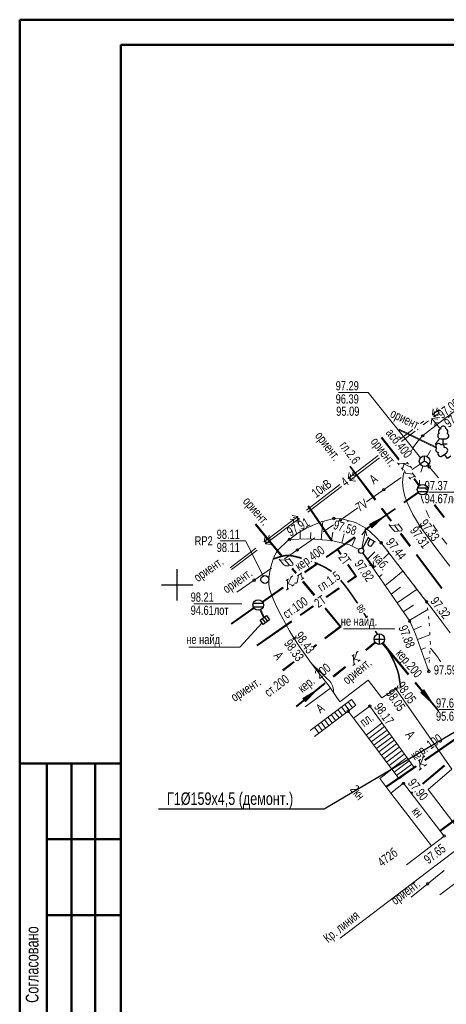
# Model space of a CAD drawing. Extents: x 471 to 2200, y -626 to -216.
# Tile 2 of 11: x 471 to 552, y -434 to -248. Entities that reach past the tile are written whole.
import ezdxf

# ---------------------------------------------------------------- set-up
doc = ezdxf.new("R2010")
doc.units = 0
doc.header["$MEASUREMENT"] = 0
doc.linetypes.add('CONTI', pattern=[0])
doc.linetypes.add('STROT', pattern=[1.7, 0.5, -1.2])
for name, color, linetype in [('G', 5, 'Continuous'), ('GOR_BDEFAULT', 12, 'CONTI'), ('GORIZDEFAULT', 32, 'CONTI'), ('NAD_MDEFAULT', 7, 'CONTI'), ('OTKOSDEFAULT', 7, 'CONTI'), ('PI_OTDEFAULT', 172, 'CONTI'), ('PI_STDEFAULT', 6, 'CONTI'), ('SETKR', 7, 'CONTI'), ('SIT_LDEFAULT', 7, 'CONTI'), ('USLZNDEFAULT', 7, 'CONTI')]:
    doc.layers.add(name, color=color, linetype=linetype)
doc.styles.add('SHRFT', font='TXT', dxfattribs={"width": 0.75})

# ---------------------------------------------------------------- blocks, each defined once
blk = doc.blocks.new('BL_333')
at = {"color": 0}
for p, q in [((0, -3), (0, 3)), ((-3, 0), (3, 0))]:
    blk.add_line(p, q, dxfattribs=at)
blk = doc.blocks.new('BL_118')
at = {"color": 0}
blk.add_circle((0, 0), 0.2, dxfattribs=at)
blk = doc.blocks.new('BL_50')
at = {"color": 0}
for p, q in [((-1, 0), (1, 0)), ((0, 1), (0, -1))]:
    blk.add_line(p, q, dxfattribs=at)
blk.add_circle((0, 0), 1, dxfattribs=at)
blk = doc.blocks.new('BL_4175')
at = {"color": 0}
for p, q in [((-0.75, -0.5), (-0.75, 0.5)), ((-0.75, 0.5), (0.75, 0.5)), ((-0.25, -0.5), (-0.25, 0.5)), ((0.25, -0.5), (0.25, 0.5)), ((0.75, 0.5), (0.75, -0.5)), ((0.75, -0.5), (-0.75, -0.5))]:
    blk.add_line(p, q, dxfattribs=at)
blk = doc.blocks.new('BL_51')
at = {"color": 0}
for p, q in [((-0.94, 0.33), (0.94, 0.33)), ((-0.94, -0.33), (0.94, -0.33))]:
    blk.add_line(p, q, dxfattribs=at)
blk.add_circle((0, 0), 1, dxfattribs=at)
blk = doc.blocks.new('BL_4')
at = {"color": 0}
for radius in [0.75, 0]:
    blk.add_circle((0, 0), radius, dxfattribs=at)
blk = doc.blocks.new('BL_33')
at = {"color": 0}
for p, q in [((0, 0.5), (0, 3)), ((0, 2.8), (1.5, 2.8)), ((0.4, 2.8), (0.4, 2)), ((1.3, 2.8), (1.3, 2))]:
    blk.add_line(p, q, dxfattribs=at)
for radius in [0.5, 0]:
    blk.add_circle((0, 0), radius, dxfattribs=at)
blk.add_arc((0.85, 2), 0.45, 180, 0, dxfattribs=at)
blk = doc.blocks.new('BL_57')
at = {"color": 0}
for p, q in [((0, 0), (-0.75, -0.5)), ((0, 0), (0, 1)), ((0.75, -0.5), (0, 0))]:
    blk.add_line(p, q, dxfattribs=at)
blk.add_circle((0, 0), 1, dxfattribs=at)
blk = doc.blocks.new('BL_104')
at = {"color": 0}
for p, q in [((-0.45, 1), (0.45, 1)), ((0, 0), (0, 1)), ((0.75, 0), (0, 0))]:
    blk.add_line(p, q, dxfattribs=at)
for centre, radius, start, end in [((-0.5, 1.55), 0.55, 115, 270), ((-0.47, 2.4), 0.44, 100, 235), ((0, 2.9), 0.52, 358, 185), ((0.5, 1.55), 0.55, 270, 65), ((0.47, 2.4), 0.44, 305, 80)]:
    blk.add_arc(centre, radius, start, end, dxfattribs=at)

msp = doc.modelspace()

# ---------------------------------------------------------------- linework, layer by layer
at = {"lineweight": 50}
for p, q in [((470.85, -247.57), (874.18, -247.57)), ((470.85, -532.78), (470.85, -247.57)), ((490.06, -252.37), (869.38, -252.37)), ((490.06, -527.98), (490.06, -252.37)), ((470.98, -388.77), (490.14, -388.77)), ((475.99, -388.77), (475.99, -451.19)), ((480.7, -388.77), (480.7, -441.93)), ((485.19, -528.03), (485.19, -388.77)), ((475.99, -403.17), (490.14, -403.17)), ((475.99, -417.58), (490.14, -417.58))]:
    msp.add_line(p, q, dxfattribs=at)
at = {"color": 34, "lineweight": 0}
for p, q in [((537.19, -343.37), (539.86, -341.95)), ((539.86, -341.95), (537.65, -344.03)), ((537.65, -344.03), (537.19, -343.37)), ((537.33, -343.41), (539.24, -342.4)), ((537.67, -343.88), (537.33, -343.41)), ((539.24, -342.4), (537.67, -343.88)), ((524.58, -376.41), (527.17, -374.83)), ((524.73, -376.43), (526.57, -375.31)), ((527.17, -374.83), (525.09, -377.03)), ((526.57, -375.31), (525.09, -376.88)), ((546.91, -375.31), (547.53, -374.8)), ((549.13, -377.37), (546.91, -375.31)), ((547.06, -375.32), (547.51, -374.95)), ((548.65, -376.78), (547.06, -375.32)), ((547.51, -374.95), (548.65, -376.78)), ((547.53, -374.8), (549.13, -377.37)), ((525.09, -377.03), (524.58, -376.41)), ((525.09, -376.88), (524.73, -376.43))]:
    msp.add_line(p, q, dxfattribs=at)
at = {"layer": 'G', "linetype": 'Continuous'}
for p, q in [((528.59, -397.36), (583.9, -364.68)), ((497.16, -397.36), (528.59, -397.36))]:
    msp.add_line(p, q, dxfattribs=at)
at = {"layer": 'GOR_BDEFAULT', "color": 32, "lineweight": 0}
for points in [[(524.34, -349.82, 0.3, 0.3, 0), (524.02, -349.72, 0.3, 0.3, 0), (523.7, -349.64, 0.3, 0.3, 0), (523.38, -349.56, 0.3, 0.3, 0), (523.06, -349.48, 0.3, 0.3, 0), (522.65, -349.38, 0.3, 0.3, 0), (522.26, -349.33, 0.3, 0.3, 0), (521.87, -349.3, 0.3, 0.3, 0), (521.47, -349.29, 0.3, 0.3, 0), (521.11, -349.33, 0.3, 0.3, 0), (520.66, -349.41, 0.3, 0.3, 0), (520, -349.61, 0.3, 0.3, 0), (518.92, -349.97, 0, 0, 0)], [(536.67, -361.08, 0.3, 0.3, 0), (536.12, -360.22, 0, 0, 0)], [(538.69, -364.23, 0.3, 0.3, 0), (538.3, -363.62, 0.3, 0.3, 0)]]:
    msp.add_lwpolyline(points, format="xyseb", dxfattribs=at)
at = {"layer": 'GOR_BDEFAULT', "color": 32, "lineweight": 0, "const_width": 0.3}
for points in [[(530, -352.32), (529.96, -352.28), (528.91, -351.61), (528.05, -351.18), (526.98, -350.7), (526.77, -350.62)], [(534.94, -358.37), (533.76, -356.64), (533.06, -355.66), (532.4, -354.8), (531.72, -353.98)], [(543.11, -374.27), (543.08, -374.14), (542.76, -371.98), (542.64, -371.56), (542.5, -371.08), (542.32, -370.6), (542.12, -370.08), (541.9, -369.54), (541.64, -368.98), (541.34, -368.42), (541.04, -367.86), (540.68, -367.28), (540.28, -366.64), (539.82, -365.96), (539.73, -365.83)]]:
    msp.add_lwpolyline(points, dxfattribs=at)
at = {"layer": 'GORIZDEFAULT', "color": 32, "lineweight": 0}
for points in [[(550.69, -369.49), (550.66, -369.44), (550.42, -369.02), (550.14, -368.62), (549.86, -368.24), (549.58, -367.88), (549.34, -367.58), (548.79, -366.87)], [(530.38, -375.16), (530.36, -374.79), (530.23, -374.16), (529.88, -373.42), (529.52, -373.04), (529.12, -372.64), (528.72, -372.24), (528.32, -371.86), (527.94, -371.52), (526.29, -369.87)]]:
    msp.add_lwpolyline(points, dxfattribs=at)
at = {"layer": 'NAD_MDEFAULT', "color": 7, "lineweight": 0}
for p, q in [((531.34, -318.32), (536.99, -318.32)), ((536.94, -318.34), (546.87, -330.74)), ((548.45, -337.25), (556.68, -337.25)), ((508.89, -346.51), (513.67, -346.51)), ((513.67, -346.51), (517.02, -353.17)), ((503.89, -358.44), (512.96, -358.44)), ((512.59, -366.67), (516.83, -362.1)), ((532.27, -363.2), (542, -363.2)), ((502.9, -366.67), (512.59, -366.67)), ((550.44, -378.54), (559.99, -378.54))]:
    msp.add_line(p, q, dxfattribs=at)
at = {"layer": 'OTKOSDEFAULT', "color": 7, "linetype": 'STROT', "lineweight": 0}
for p, q in [((528.04, -342.88), (525.32, -344.06)), ((530.44, -342.26), (528.04, -342.88)), ((534.56, -343.04), (531.92, -342.3)), ((523.42, -345.16), (522.02, -346.24)), ((523.16, -345.3), (522.02, -346.24)), ((523.42, -345.16), (523.16, -345.3)), ((525.32, -344.06), (523.42, -345.16)), ((548.04, -358.06), (539.44, -346.88)), ((548.48, -361.38), (548.04, -358.06)), ((548.74, -366.04), (548.48, -361.38)), ((548.44, -371.3), (548.74, -366.04))]:
    msp.add_line(p, q, dxfattribs=at)
at = {"layer": 'OTKOSDEFAULT', "color": 7, "lineweight": 0}
for p, q in [((528.02, -346.3), (528.36, -342.8)), ((533.06, -342.88), (533.12, -342.64)), ((522.02, -346.24), (523.42, -345.16)), ((524.02, -346.18), (524.02, -344.82)), ((526.02, -346.14), (526.06, -344.94)), ((530, -346.44), (530.24, -344.85)), ((531.94, -346.92), (532.42, -345.18)), ((522.02, -346.24), (525.62, -346.12)), ((525.62, -346.12), (529.98, -346.44)), ((529.98, -346.44), (533.42, -347.28)), ((533.42, -347.28), (535.17, -348.17)), ((533.84, -347.5), (534.54, -345.94)), ((535.9, -348.81), (544.82, -361.78)), ((535.97, -348.04), (536.08, -347.92)), ((536.76, -350.06), (538.18, -348.58)), ((539.83, -349.84), (540.92, -348.8)), ((537.9, -351.72), (538.41, -351.22)), ((539.04, -353.36), (539.58, -352.88)), ((541.12, -354.22), (543.56, -352.22)), ((540.16, -355), (541.12, -354.22)), ((541.3, -356.66), (543.08, -355.32)), ((542.44, -358.3), (546.22, -355.7)), ((543.56, -359.96), (545.56, -358.7)), ((544.7, -361.6), (548.24, -359.56)), ((544.82, -361.78), (545.94, -364.22)), ((545.56, -363.4), (547.04, -362.72)), ((545.94, -364.22), (548.44, -371.3)), ((546.3, -365.26), (548.64, -364.32)), ((546.98, -367.14), (547.84, -366.82)), ((547.64, -369.02), (548.6, -368.66)), ((548.3, -370.92), (548.38, -370.9))]:
    msp.add_line(p, q, dxfattribs=at)
at = {"layer": 'PI_STDEFAULT', "color": 7, "lineweight": 0}
for centre in [(530.44, -342.26), (522.02, -346.24), (539.44, -346.88), (548.04, -358.06), (544.82, -361.78), (548.44, -371.3), (533.16, -378.82), (537.26, -377.86), (543.64, -392.54), (551.36, -402.54)]:
    msp.add_circle(centre, 0.25, dxfattribs=at)
for p in [(530.44, -342.26), (522.02, -346.24), (539.44, -346.88), (548.04, -358.06), (544.82, -361.78), (548.44, -371.3), (533.16, -378.82), (537.26, -377.86), (543.64, -392.54), (551.36, -402.54)]:
    msp.add_point(p, dxfattribs=at)
at = {"layer": 'SIT_LDEFAULT', "color": 7, "lineweight": 0}
for p, q in [((556.56, -319.4), (550.32, -324.18)), ((549.12, -322.58), (549.28, -321.46)), ((550.02, -321.26), (549.92, -321.96)), ((549.03, -323.27), (548.89, -324.39)), ((549.03, -323.27), (548.89, -324.39)), ((549.03, -323.27), (550.64, -325.3)), ((550.15, -323.41), (549.03, -323.27)), ((550.15, -323.41), (549.03, -323.27)), ((550.43, -321.58), (549.12, -322.58)), ((550.24, -322.72), (549.12, -322.58)), ((549.42, -322.98), (549.58, -321.86)), ((550.39, -322.24), (549.42, -322.98)), ((550.54, -323.14), (549.42, -322.98)), ((549.92, -321.96), (550.62, -322.06)), ((547.52, -323.78), (546.89, -324.26)), ((550.32, -324.18), (547.28, -326.58)), ((548.4, -323.74), (547.39, -324.5)), ((549.57, -324.75), (549.65, -324.05)), ((549.65, -324.05), (550.35, -324.13)), ((542.72, -325.42), (549.89, -328.89)), ((542.8, -325.28), (549.78, -328.65)), ((545.43, -325.36), (542.92, -327.26)), ((545.83, -325.68), (543.27, -327.62)), ((547.28, -326.58), (546.34, -327.58)), ((549.72, -328.06), (550.5, -327.11)), ((545.5, -328.78), (545.16, -329.43)), ((546.34, -327.58), (545.5, -328.78)), ((549.64, -328.16), (549.72, -328.06)), ((538.85, -330.33), (533.18, -334.64)), ((539.08, -330.77), (533.46, -335.02)), ((548.12, -330.51), (548.78, -329.38)), ((542.51, -331.68), (542.81, -332.08)), ((544.45, -331.74), (542.65, -331.88)), ((543.59, -333.06), (543.27, -332.66)), ((543.75, -331.9), (543.43, -332.86)), ((545.07, -332.52), (543.51, -331.84)), ((544.31, -331.54), (544.61, -331.94)), ((544.91, -332.32), (545.23, -332.72)), ((545.32, -332.99), (546.81, -331.95)), ((546.98, -333.28), (547.3, -332.32)), ((548.28, -332.15), (550.29, -334.56)), ((533.18, -334.64), (533.34, -333.52)), ((533.46, -335.02), (533.62, -333.9)), ((534.08, -333.32), (533.98, -334.02)), ((533.98, -334.02), (534.68, -334.12)), ((536.62, -339.08), (543.18, -334.5)), ((543.58, -334.2), (543.48, -335.44)), ((543.72, -333.52), (543.58, -334.2)), ((543.85, -333.16), (543.89, -333.46)), ((543.89, -333.46), (544.05, -333.64)), ((544.05, -333.64), (545.45, -333.82)), ((544.65, -334.44), (544.97, -334.82)), ((545.75, -334.22), (544.81, -334.64)), ((545.29, -333.62), (545.91, -334.4)), ((546.94, -333.48), (546.98, -333.28)), ((531.58, -335.84), (525.22, -340.66)), ((531.86, -336.22), (525.48, -341.04)), ((534.3, -334.78), (533.18, -334.64)), ((534.58, -335.18), (533.46, -335.02)), ((543.48, -335.44), (543.56, -336.64)), ((546.68, -335.92), (546.7, -334.96)), ((546.68, -335.96), (546.68, -335.92)), ((543.56, -336.64), (543.84, -337.86)), ((543.84, -337.86), (544.26, -339.1)), ((547.2, -338.72), (547, -337.92)), ((530, -346.56), (525.5, -339.94)), ((530.12, -346.46), (525.64, -339.84)), ((544.26, -339.1), (544.82, -340.32)), ((547.42, -339.36), (547.2, -338.72)), ((523.62, -341.88), (517.24, -346.72)), ((523.62, -341.88), (522.5, -341.72)), ((523.46, -343), (523.62, -341.88)), ((531.38, -342.74), (535, -340.22)), ((544.82, -340.32), (545.44, -341.5)), ((545.44, -341.5), (546.14, -342.66)), ((548.28, -341.52), (547.96, -340.76)), ((548.58, -342.12), (548.28, -341.52)), ((523.86, -342.24), (517.48, -347.06)), ((522.12, -342.38), (522.82, -342.48)), ((522.82, -342.48), (522.72, -343.18)), ((523.86, -342.24), (522.74, -342.08)), ((523.7, -343.36), (523.86, -342.24)), ((528.04, -342.88), (525.32, -344.06)), ((530.44, -342.26), (528.04, -342.88)), ((528.44, -344.8), (530.34, -343.47)), ((531.92, -342.3), (530.44, -342.26)), ((534.56, -343.04), (531.92, -342.3)), ((536.6, -344.16), (534.56, -343.04)), ((541.62, -344.38), (540.86, -343.38)), ((542.82, -343.48), (541.02, -343.58)), ((542.66, -344.54), (541.92, -343.54)), ((542.66, -343.28), (543.42, -344.28)), ((546.14, -342.66), (546.84, -343.76)), ((546.84, -343.76), (548.02, -345.42)), ((549.66, -344.08), (549.28, -343.44)), ((517.24, -346.72), (517.4, -345.6)), ((518.14, -345.4), (518.04, -346.1)), ((523.16, -345.3), (522.02, -346.24)), ((525.32, -344.06), (523.16, -345.3)), ((535.72, -347.92), (536.44, -344.48)), ((536.44, -344.48), (535.74, -345.36)), ((536.72, -345.56), (536.44, -344.48)), ((538.32, -345.76), (536.6, -344.16)), ((539.44, -346.88), (538.32, -345.76)), ((542, -344.72), (541.62, -344.38)), ((542.62, -344.68), (542, -344.72)), ((542.66, -344.54), (542.62, -344.68)), ((542.9, -344.66), (542.66, -344.54)), ((543.36, -344.62), (542.9, -344.66)), ((543.42, -344.28), (543.36, -344.62)), ((548.02, -345.42), (549.96, -348.06)), ((550.08, -344.7), (549.66, -344.08)), ((518.36, -346.86), (517.24, -346.72)), ((517.48, -347.06), (517.64, -345.94)), ((518.6, -347.22), (517.48, -347.06)), ((518.04, -346.1), (518.74, -346.2)), ((520.5, -347.6), (519.94, -348.18)), ((521.06, -347.06), (520.5, -347.6)), ((521.54, -346.64), (521.06, -347.06)), ((521.07, -349.95), (526.8, -345.96)), ((521.88, -346.34), (521.54, -346.64)), ((522.02, -346.24), (521.88, -346.34)), ((548.04, -358.06), (539.44, -346.88)), ((551.84, -347.16), (550.94, -345.96)), ((515.64, -347.92), (510.8, -351.6)), ((515.88, -348.26), (511.04, -351.92)), ((519.16, -349.34), (518.92, -349.98)), ((519.48, -348.78), (519.16, -349.34)), ((519.94, -348.18), (519.48, -348.78)), ((531.73, -349.13), (531.12, -348.22)), ((531.85, -349.02), (531.26, -348.14)), ((535.94, -348.8), (538.1, -351.54)), ((549.96, -348.06), (552.46, -351.34)), ((518.68, -350.78), (518.44, -351.7)), ((518.92, -349.98), (518.68, -350.78)), ((520.89, -350.98), (520.09, -350)), ((522.05, -350.02), (520.25, -350.2)), ((521.29, -351.28), (520.89, -350.98)), ((521.95, -351.06), (521.15, -350.1)), ((521.91, -351.22), (521.29, -351.28)), ((521.89, -349.82), (522.67, -350.78)), ((521.95, -351.06), (521.91, -351.22)), ((522.19, -351.18), (521.95, -351.06)), ((522.65, -351.14), (522.19, -351.18)), ((522.67, -350.78), (522.65, -351.14)), ((534.52, -353.22), (533.05, -351.07)), ((534.72, -353.26), (533.15, -350.95)), ((537.1, -351.06), (538.1, -351.54)), ((538.1, -351.54), (537.88, -350.44)), ((512.04, -356.26), (518.6, -351.68)), ((518.24, -352.7), (518.12, -353.72)), ((518.44, -351.7), (518.24, -352.7)), ((522.22, -353.46), (522.64, -353.16)), ((523.5, -354.4), (523.74, -353)), ((523.54, -353.14), (524.36, -352.58)), ((524.14, -352.72), (524.52, -353.68)), ((533.02, -354.26), (534.5, -353.22)), ((533.12, -354.4), (534.74, -353.26)), ((518.12, -353.72), (518.12, -354.7)), ((518.12, -354.7), (518.24, -355.6)), ((521.4, -354.04), (521.82, -353.74)), ((521.62, -353.88), (521.66, -355.7)), ((522.42, -353.32), (521.66, -354.84)), ((521.74, -354.6), (522.68, -354.98)), ((522.88, -354.82), (522.48, -355.12)), ((523, -354.56), (523.3, -354.54)), ((523.3, -354.54), (523.5, -354.4)), ((524.32, -353.82), (524.72, -353.54)), ((518.24, -355.6), (518.54, -356.58)), ((518.54, -356.58), (519.04, -357.82)), ((521.46, -355.84), (521.86, -355.54)), ((528.94, -357.14), (531.38, -355.4)), ((529.02, -357.26), (531.48, -355.54)), ((519.04, -357.82), (519.7, -359.2)), ((524.02, -360.58), (526.48, -358.86)), ((548.64, -358.86), (548.04, -358.06)), ((550.24, -360.96), (548.64, -358.86)), ((519.7, -359.2), (520.44, -360.7)), ((520.44, -360.7), (521.26, -362.22)), ((524.12, -360.7), (526.56, -358.98)), ((515.84, -366.32), (522.38, -361.72)), ((515.92, -366.46), (522.48, -361.86)), ((521.26, -362.22), (522.08, -363.7)), ((552.52, -363.94), (550.24, -360.96)), ((522.08, -363.7), (522.9, -365.06)), ((522.9, -365.06), (523.86, -366.52)), ((523.86, -366.52), (525.08, -368.22)), ((525.08, -368.22), (526.4, -370.02)), ((533.9, -368.4), (534.28, -368.08)), ((534.86, -367.6), (534.2, -369.18)), ((534.68, -367.76), (535.06, -367.44)), ((526.4, -370.02), (527.68, -371.7)), ((534.06, -370.18), (534.46, -369.88)), ((534.1, -368.24), (534.26, -370.04)), ((534.26, -368.92), (535.24, -369.24)), ((535.42, -369.08), (535.04, -369.4)), ((527.68, -371.7), (528.76, -373.12)), ((528.76, -373.12), (529.54, -374.1)), ((536.94, -372.94), (531.6, -377.06)), ((539.52, -376.34), (536.94, -372.94)), ((529.82, -374.46), (524.98, -378.04)), ((529.54, -374.1), (529.82, -374.46)), ((531.6, -377.06), (529.82, -374.46)), ((542.18, -374.58), (539.52, -376.34)), ((552.84, -389.82), (542.18, -374.58)), ((533.78, -376.6), (525.92, -382.48)), ((532.5, -377.56), (533.34, -378.68)), ((533.14, -377.08), (533.98, -378.2)), ((534.62, -377.72), (533.78, -376.6)), ((533.78, -376.6), (534.62, -377.72)), ((526.76, -383.62), (533.16, -378.82)), ((530.58, -379), (531.42, -380.12)), ((531.22, -378.52), (532.06, -379.64)), ((531.86, -378.04), (532.7, -379.16)), ((533.16, -378.82), (534.62, -377.72)), ((534.18, -380.18), (533.16, -378.82)), ((537.26, -377.86), (534.18, -380.18)), ((545.7, -389.54), (537.26, -377.86)), ((528.02, -380.92), (528.86, -382.04)), ((528.66, -380.44), (529.5, -381.56)), ((529.3, -379.96), (530.14, -381.08)), ((529.94, -379.48), (530.78, -380.6)), ((534.18, -380.18), (541.42, -389.82)), ((536.58, -383.38), (539.56, -381.14)), ((526.74, -381.88), (527.58, -383)), ((527.38, -381.4), (528.22, -382.52)), ((537.06, -384.02), (540.04, -381.78)), ((537.54, -384.66), (540.52, -382.42)), ((538.02, -385.3), (541, -383.06)), ((538.5, -385.94), (541.48, -383.7)), ((538.96, -386.56), (541.84, -384.4)), ((539.46, -387.22), (542.34, -385.06)), ((539.94, -387.86), (542.82, -385.7)), ((540.42, -388.5), (543.3, -386.34)), ((540.9, -389.14), (543.78, -386.98)), ((541.38, -389.78), (544.26, -387.62)), ((541.86, -390.42), (544.74, -388.26)), ((546.49, -388.28), (546.88, -387.97)), ((546.68, -388.12), (546.84, -389.92)), ((547.47, -387.49), (546.81, -389.05)), ((547.27, -387.64), (547.66, -387.33)), ((539.14, -391.64), (541.42, -389.82)), ((541.42, -389.82), (542.82, -391.7)), ((542.34, -391.06), (545.22, -388.9)), ((542.82, -391.7), (545.7, -389.54)), ((542.82, -391.7), (545.7, -389.54)), ((546.64, -390.07), (547.05, -389.75)), ((546.86, -388.81), (547.82, -389.13)), ((548.01, -388.98), (547.62, -389.29)), ((548.32, -393.7), (552.84, -389.82)), ((541.26, -394.38), (539.14, -391.64)), ((543.64, -392.54), (541.26, -394.38)), ((541.26, -394.38), (548.98, -404.38)), ((551.36, -402.54), (543.64, -392.54)), ((555.2, -402.76), (548.32, -393.7)), ((548.98, -404.38), (551.36, -402.54)), ((544.24, -408.04), (548.98, -404.38)), ((551.36, -409.12), (545.12, -414.14)), ((553.92, -411.18), (550.56, -413.72))]:
    msp.add_line(p, q, dxfattribs=at)
at = {"layer": 'SIT_LDEFAULT', "color": 32, "lineweight": 0}
for p, q in [((539.42, -326.92), (542.74, -331.16)), ((539.54, -326.82), (542.84, -331.03)), ((545.6, -334.78), (546.58, -336.04)), ((545.72, -334.68), (546.71, -335.94))]:
    msp.add_line(p, q, dxfattribs=at)
at = {"layer": 'SIT_LDEFAULT', "color": 3, "lineweight": 0}
for p, q in [((533.44, -332.38), (538.24, -338.78)), ((533.56, -332.3), (538.38, -338.68)), ((539.44, -340.38), (541.24, -342.78)), ((539.58, -340.28), (541.38, -342.68)), ((515.5, -343.38), (520.6, -349.54)), ((515.62, -343.28), (520.72, -349.44)), ((543.04, -345.18), (544.86, -347.58)), ((543.18, -345.08), (544.98, -347.48)), ((546.06, -349.18), (550.86, -355.58)), ((546.18, -349.08), (550.98, -355.48)), ((522.48, -351.8), (523.22, -352.69)), ((522.59, -351.7), (523.35, -352.6)), ((524.51, -354.28), (526.66, -356.86)), ((524.65, -354.17), (526.8, -356.76)), ((528.72, -359.33), (531.58, -362.78)), ((528.84, -359.23), (531.82, -362.82)), ((531.58, -362.78), (528.68, -364.98)), ((531.8, -362.82), (528.78, -365.1)), ((527.1, -366.2), (526.54, -366.62)), ((527.2, -366.32), (526.66, -366.73)), ((522.82, -369.43), (520.72, -371.02)), ((522.93, -369.55), (520.82, -371.16)), ((550.57, -401.52), (557.8, -396.1)), ((550.65, -401.63), (557.9, -396.24))]:
    msp.add_line(p, q, dxfattribs=at)
at = {"layer": 'SIT_LDEFAULT', "color": 1, "lineweight": 0}
msp.add_line((646.3, -334.54), (531.66, -421.92), dxfattribs=at)
at = {"layer": 'SIT_LDEFAULT', "color": 34, "lineweight": 0}
for p, q in [((543.68, -339.18), (546.38, -337.27)), ((543.76, -339.32), (546.48, -337.41)), ((549.46, -339.72), (551.32, -342.08)), ((549.6, -339.62), (551.44, -342)), ((536.32, -344.36), (542.04, -340.34)), ((536.4, -344.5), (542.14, -340.46)), ((528.96, -349.54), (534.34, -345.76)), ((529.04, -349.68), (534.46, -345.88)), ((524.86, -352.42), (527.32, -350.7)), ((524.96, -352.56), (527.4, -350.84)), ((516.88, -358.04), (520.76, -355.3)), ((516.96, -358.16), (520.86, -355.44)), ((510.96, -362.2), (515.24, -359.19)), ((511.04, -362.34), (515.32, -359.31)), ((516.42, -359.62), (517.08, -361.12)), ((516.58, -359.56), (517.22, -361.02)), ((536.46, -367.18), (538.23, -365.73)), ((536.56, -367.3), (538.33, -365.85)), ((539.62, -365.99), (544.54, -371.92)), ((539.76, -365.87), (544.66, -371.82)), ((530.24, -372.22), (532.58, -370.34)), ((530.34, -372.36), (532.68, -370.46)), ((523.26, -377.9), (528.7, -373.48)), ((523.36, -378.04), (528.8, -373.62)), ((545.8, -373.46), (550.26, -378.86)), ((545.92, -373.36), (550.38, -378.76)), ((547.65, -388.08), (553.39, -384.08)), ((547.73, -388.22), (553.49, -384.22)), ((540.32, -393.17), (545.99, -389.22)), ((540.42, -393.3), (546.09, -389.36)), ((547.24, -392.55), (551.38, -389.08)), ((547.34, -392.67), (551.48, -389.2)), ((545.06, -394.38), (545.31, -394.17)), ((545.15, -394.51), (545.42, -394.29))]:
    msp.add_line(p, q, dxfattribs=at)
at = {"layer": 'SIT_LDEFAULT', "color": 7, "lineweight": 0}
for centre in [(548.52, -332.44), (539.9, -336.78), (531.72, -342.5), (523.52, -348.24), (515.32, -353.96), (548.24, -411.62)]:
    msp.add_circle(centre, 0.24, dxfattribs=at)

# ---------------------------------------------------------------- block references
at = {"layer": 'SETKR', "color": 7, "lineweight": 0}
msp.add_blockref('BL_333', (500.72, -354.86), dxfattribs=at)
at = {"layer": 'USLZNDEFAULT', "color": 7, "lineweight": 0}
for name, p in [('BL_104', (551.18, -328.14)), ('BL_118', (547.28, -326.58)), ('BL_57', (547.64, -331.38)), ('BL_51', (547.26, -336.78)), ('BL_118', (546.84, -343.76)), ('BL_4', (517.36, -353.84)), ('BL_51', (516.1, -358.68)), ('BL_50', (539.06, -365.16)), ('BL_118', (522.9, -365.06)), ('BL_118', (542.18, -374.58))]:
    msp.add_blockref(name, p, dxfattribs=at)
for name, p, rotation in [('BL_104', (552, -330.9), 36.07563144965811), ('BL_33', (535.62, -348.4), 331.2259024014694), ('BL_4175', (517.36, -361.54), 216)]:
    msp.add_blockref(name, p, dxfattribs=dict(at, rotation=rotation))

# ---------------------------------------------------------------- texts
at = {"lineweight": 50, "width": 0.75}
msp.add_text('Согласовано', height=2.4007, rotation=90, dxfattribs=at).set_placement((474.41, -434.22))
at = {"layer": 'G', "style": 'SHRFT', "width": 0.75}
msp.add_text('Г1%%C159х4,5 (демонт.)', height=2.376, dxfattribs=at).set_placement((498.78, -396.63))
at = {"layer": 'GOR_BDEFAULT', "color": 32, "lineweight": 0, "style": 'SHRFT', "width": 0.75}
msp.add_text('98', height=1.312, rotation=123.176, dxfattribs=at).set_placement((536.56, -359.68))
at = {"layer": 'NAD_MDEFAULT', "color": 7, "lineweight": 0, "style": 'SHRFT', "width": 0.75}
for s, p in [(' 97.29', (530.29, -317.94)), (' 96.39', (530.29, -320.44)), (' 95.09', (530.4, -322.77)), (' 97.37', (547.18, -336.88)), (' 94.67лот', (547.18, -339.38)), (' RP2', (503.56, -347.38)), (' 98.11', (507.73, -346.13)), (' 98.11', (507.73, -348.63)), (' 98.21', (502.79, -358.06)), (' 94.61лот', (502.79, -360.56)), (' не найд.', (531.27, -362.63)), (' не найд.', (501.97, -366.1)), (' 97.65', (549.32, -378.16)), (' 95.65лот', (549.32, -380.66))]:
    msp.add_text(s, height=1.75, dxfattribs=at).set_placement(p)
for s, rotation, p in [(' 97.06', 37.3214, (550.59, -323.72)), (' 97.21', 37.3214, (551.84, -325.41)), ('ориент.', 334, (540.96, -322.9)), ('ориент.', 307.17, (526.77, -326.58)), ('асб.400', 308, (540.19, -326.03)), ('гл.2.6', 307.17, (531.41, -328.44)), ('ориент.', 308, (537.31, -327.71)), ('4', 37, (532.63, -336.28)), ('А', 37, (538.02, -335.84)), ('10кВ', 37, (527.07, -338.42)), ('ориент.', 311.0481, (513.05, -339.11)), ('7V', 32.9162, (535.29, -341.08)), (' 97.31', 306.2721, (544.48, -344.19)), (' 97.33', 306.2721, (546.33, -342.83)), ('кер.400', 35, (523.84, -352.24)), ('2Т', 307.0464, (531.19, -349.64)), ('каб.', 308.2054, (537.74, -349.73)), ('ориент.', 34.9131, (504.64, -354.39)), ('ориент.', 34.9131, (510.11, -356.56)), ('гл.1.5', 35, (528.09, -356.22)), ('ст.100', 35, (521.52, -361.36)), ('2Т', 35, (527.5, -359.31)), (' 98.43', 306, (522.63, -364.15)), (' 98.33', 306, (520.6, -365.62)), ('А', 305, (518.93, -368.34)), ('кер.200', 309.4433, (542.09, -367.93)), ('кер.  200', 39.1381, (524.49, -375.45)), ('ориент.', 39.1381, (533, -373.86)), ('ст.200', 37.3922, (518.1, -376.26)), ('ориент.', 32.9151, (511.61, -377.11)), (' 98.05', 305, (541.95, -373.61)), (' 98.05', 305, (539.91, -375.05)), ('А', 37, (527.89, -379.34)), ('пл.', 37, (536.18, -381.92)), ('А', 305, (543.91, -383.34)), ('кер. 100', 34.8549, (545.77, -388.25)), ('2кн', 308, (533.42, -393.74)), ('кн', 308, (545.1, -397.87)), ('472б', 37.2503, (539.59, -408.48)), ('ориент.', 37, (542.1, -415.72))]:
    msp.add_text(s, height=1.75, rotation=rotation, dxfattribs=at).set_placement(p)
at = {"layer": 'NAD_MDEFAULT', "color": 1, "lineweight": 0, "style": 'SHRFT', "width": 0.75}
msp.add_text('Кр. линия', height=1.75, rotation=39, dxfattribs=at).set_placement((529.34, -422.9))
at = {"layer": 'PI_OTDEFAULT', "color": 7, "lineweight": 0, "style": 'SHRFT', "width": 0.75}
for s, rotation, p in [('97.91', 30.237, (522.2, -345.73)), ('97.58', 343.3328, (530.21, -344.21)), ('97.44', 308, (540.21, -346.83)), ('97.82', 304.3718, (534.26, -350.84)), ('97.32', 307.4273, (548.64, -358)), ('97.88', 291.6587, (542.64, -362.95)), ('98.17', 305.7579, (537.97, -378.05)), ('97.90', 308, (544.36, -392.51)), ('97.65', 37.6466, (548.37, -407.95))]:
    msp.add_text(s, height=1.75, rotation=rotation, dxfattribs=at).set_placement(p)
msp.add_text('97.59', height=1.75, dxfattribs=at).set_placement((549.4, -371.88))

doc.saveas('drawing.dxf')
